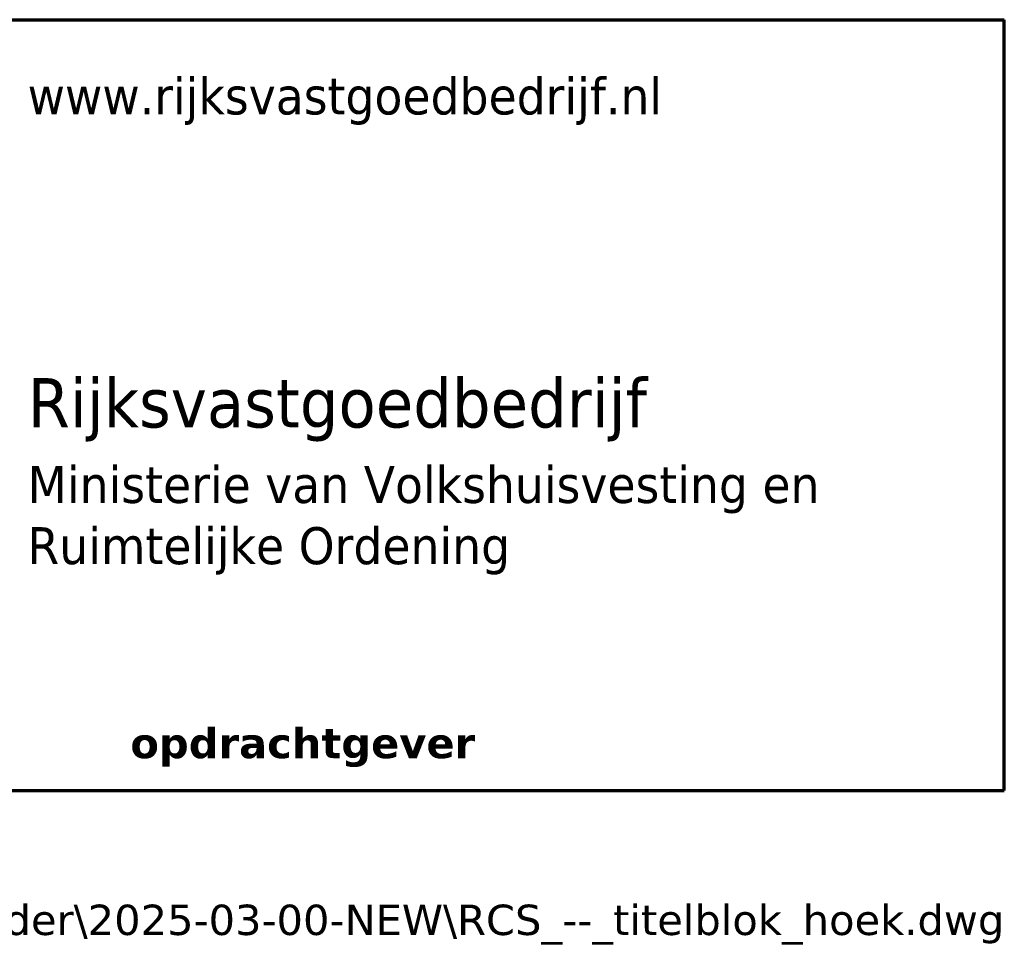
# Model space of a CAD drawing. Header units: millimetres. Extents: x -592 to 7, y -7 to 410.
# Tile 65 of 68: x -103 to -55, y 2 to 47. Entities that reach past the tile are written whole.
import ezdxf
from ezdxf.enums import TextEntityAlignment as Align

# ---------------------------------------------------------------- set-up
doc = ezdxf.new("R2010")
doc.units = ezdxf.units.MM
doc.layers.add('--.--_L_titelblok', color=7, linetype='Continuous')
doc.layers.add('--.--_T_titelblok', color=6, linetype='Continuous')
doc.styles.add('Verdana', font='verdana.ttf', dxfattribs={"height": 1.475})
doc.styles.add('Verdana_1', font='verdana.ttf', dxfattribs={"width": 0.9, "height": 2.4})
doc.styles.add('Verdana_2', font='verdana.ttf', dxfattribs={"width": 0.9, "height": 1.8})
doc.styles.add('Verdana_B', font='verdanab.ttf', dxfattribs={"height": 1.475})

msp = doc.modelspace()

# ---------------------------------------------------------------- linework, layer by layer
at = {"layer": '--.--_L_titelblok', "lineweight": 70}
for p, q in [((-125, 47.5), (-55, 47.5)), ((-55, 10), (-55, 47.5)), ((-125, 10), (-55, 10))]:
    msp.add_line(p, q, dxfattribs=at)

# ---------------------------------------------------------------- texts
at = {"layer": '--.--_T_titelblok', "style": 'Verdana'}
msp.add_text('D:\\( + ) DATA\\§ TEKENING - titelblok-tekeningkader\\2025-03-00-NEW\\RCS_--_titelblok_hoek.dwg', height=1.475, dxfattribs=at).set_placement((-55, 3.7), align=Align.MIDDLE_RIGHT)
at = {"layer": '--.--_T_titelblok', "color": 7, "attachment_point": 1}
for s, insert, char_height, width, style in [('www.rijksvastgoedbedrijf.nl', (-102.498, 44.69), 1.8, 37.30252, 'Verdana_2'), ('Rijksvastgoedbedrijf', (-102.499, 30.058), 2.4, 37.87973, 'Verdana_1'), ('Ministerie van Volkshuisvesting en ', (-102.503, 25.784), 1.8, 46.82657, 'Verdana_2'), ('Ruimtelijke Ordening', (-102.503, 22.807), 1.8, 28.21138, 'Verdana_2'), ('opdrachtgever', (-97.5, 13.041), 1.475, 20.92404, 'Verdana_B')]:
    msp.add_mtext(s, dxfattribs=dict(at, insert=insert, char_height=char_height, width=width, style=style))

doc.saveas('drawing.dxf')
